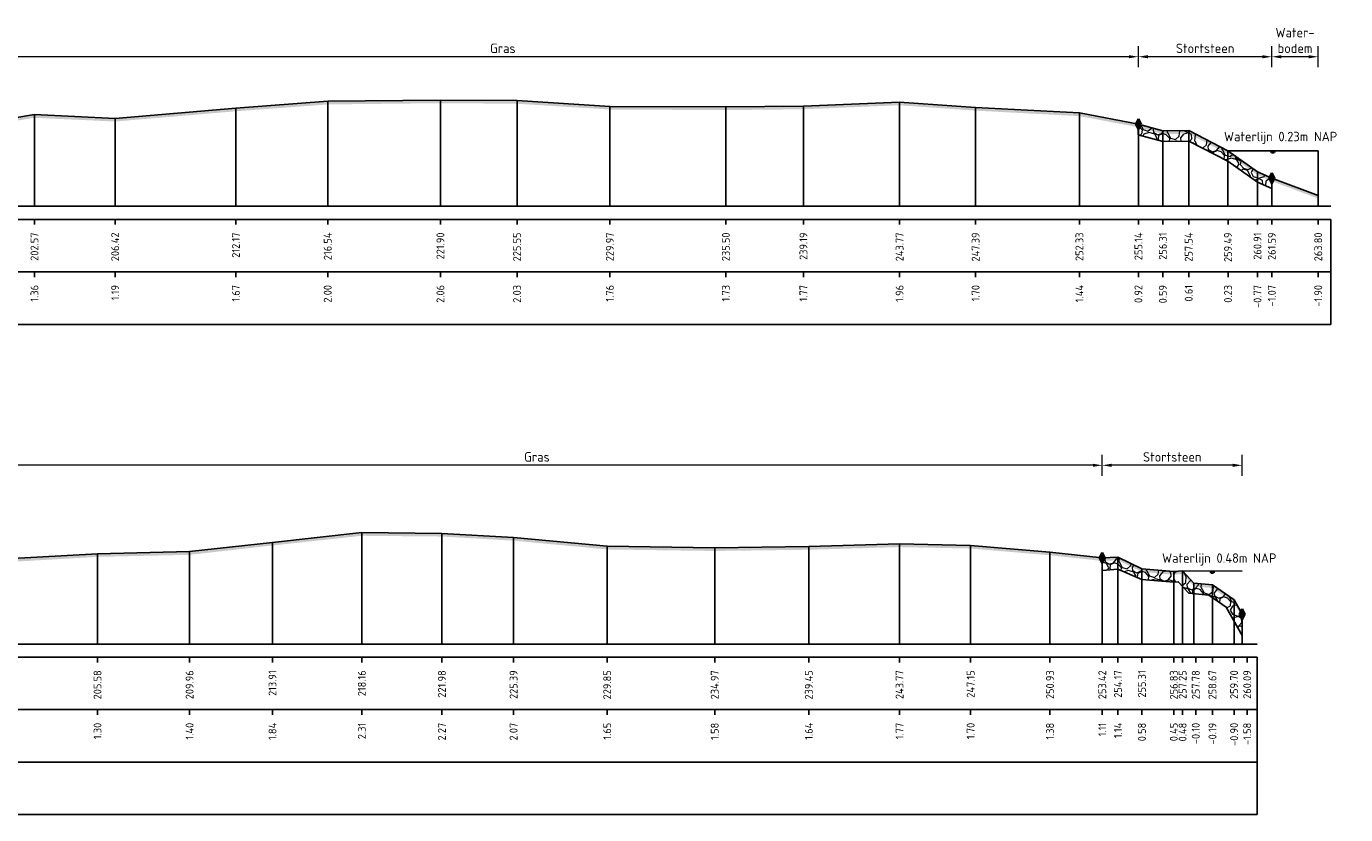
# Model space of a CAD drawing. Header units: metres. Extents: x 128583 to 136452, y 412329 to 415128.
# Tile 247 of 256: x 135148 to 135211, y 415091 to 415128. Entities that reach past the tile are written whole.
import ezdxf
from ezdxf.enums import TextEntityAlignment as Align

# ---------------------------------------------------------------- set-up
doc = ezdxf.new("R2010")
doc.units = ezdxf.units.M
doc.header["$PDMODE"] = 35
doc.header["$PDSIZE"] = 0.075
for name, color, linetype, lineweight in [('B-ME-VH-KANT ASFALT-SD', 7, 'Continuous', 25), ('B-ME-VH-VERHARDING_BESTORTING-A', 252, 'Continuous', 18), ('X-ME-AL-PROFIEL_HUIDIG MAAIVELD-GD', 8, 'Continuous', 0), ('X-XX-AL-DETAIL1-M', 7, 'Continuous', 18), ('X-XX-AL-GEBRUIKTE XREFS-GD', 7, 'Continuous', 35), ('X-XX-AL-NAP-T18', 7, 'Continuous', 18)]:
    doc.layers.add(name, color=color, linetype=linetype, lineweight=lineweight)
for name, color, linetype in [('X-ME-AL-PROFIEL_MAAIVELD-GD', 8, 'Continuous'), ('X-ME-AL-PROFIEL_STORTSTEEN-GD', 7, 'Continuous'), ('X-ME-AL-PROFIEL_WATERLIJN-GD', 150, 'Continuous'), ('X-ME-AL-PROFIELRASTER-S', 7, 'Continuous')]:
    doc.layers.add(name, color=color, linetype=linetype)
doc.styles.add('NLCS-ISO-ANNOTATIEF-T18', font='NLCS-ISO.ttf', dxfattribs={"height": 1.8})
doc.styles.add('NLCS-ISO-ANNOTATIVE-T18', font='NLCS-ISO.ttf', dxfattribs={"height": 1.8})
doc.dimstyles.new('NLCS-ANNOTATIEF-T18-PIJL_L2_H0', dxfattribs={"dimtxt": 2.5, "dimasz": 1.8, "dimexe": 2, "dimexo": 2, "dimgap": 0.7, "dimtad": 1, "dimzin": 0, "dimdsep": 46, "dimtxsty": 'NLCS-ISO-ANNOTATIEF-T18', "dimcen": 0, "dimdle": 2, "dimclrd": 256, "dimclre": 256, "dimclrt": 10, "dimaunit": 2, "dimadec": 0, "dimazin": 0, "dimtfac": 1, "dimtdec": 3, "dimtofl": 0, "dimtmove": 0, "dimatfit": 3, "dimfxl": 2, "dimfxlon": 1, "dimtfillclr": 256, "dimtolj": 1, "dimtzin": 0, "dimlwd": -1, "dimlwe": -1, "dimarcsym": 0})

# ---------------------------------------------------------------- blocks, each defined once
blk = doc.blocks.new('SAL-PROFIELRASTER_BALK_EIND1-D')
at = {"color": 0, "linetype": 'ByBlock', "lineweight": -2}
blk.add_line((1, -12.5), (1, -2.5), dxfattribs=at)
at = {"color": 0, "linetype": 'ByBlock', "lineweight": -2, "flags": 128}
for points in [[(0, 0), (1, 0)], [(0, -2.5), (1, -2.5)], [(0, -12.5), (1, -12.5)]]:
    blk.add_lwpolyline(points, dxfattribs=at)
blk = doc.blocks.new('SAL-PROFIELRASTER_BALK_EIND2-D')
at = {"color": 0, "linetype": 'ByBlock', "lineweight": -2}
for p, q in [((1, -2.5), (1, -12.5)), ((1, -12.5), (0, -12.5))]:
    blk.add_line(p, q, dxfattribs=at)
blk = doc.blocks.new('SAL-PROFIELRASTER_BALK_DATA-D')
at = {"color": 0, "linetype": 'ByBlock', "lineweight": -2}
blk.add_lwpolyline([(0, -3.5), (0, -2.5)], dxfattribs=at)
at = {"color": 0, "linetype": 'ByBlock', "lineweight": -2, "style": 'NLCS-ISO-ANNOTATIVE-T18'}
blk.add_attdef('GETAL', text='', height=1.5, rotation=90, dxfattribs=at).set_placement((0.75, -5), align=Align.RIGHT)
blk = doc.blocks.new('SAL-PROFIELRASTER_AANHAAL-D')
at = {"color": 9, "linetype": 'ByBlock', "lineweight": -2, "flags": 128}
blk.add_lwpolyline([(0, 1), (0, 0)], dxfattribs=at)
blk = doc.blocks.new('*D22')
at = {"layer": 'Defpoints', "color": 0, "transparency": 16777216}
for p in [(135145.109, 415127.036), (135145.109, 415122.998), (135201.074, 415119.915)]:
    blk.add_point(p, dxfattribs=at)
at = {"layer": 'X-XX-AL-DETAIL1-M', "transparency": 16777216}
for p, q in [((135145.109, 415126.536), (135145.109, 415127.536)), ((135201.074, 415126.536), (135201.074, 415127.536)), ((135200.624, 415127.036), (135145.559, 415127.036))]:
    blk.add_line(p, q, dxfattribs=at)
for points in [[(135145.559, 415127.111), (135145.559, 415126.961), (135145.109, 415127.036)], [(135200.624, 415127.111), (135200.624, 415126.961), (135201.074, 415127.036)]]:
    blk.add_solid(points, dxfattribs=at)
at = {"layer": 'X-XX-AL-DETAIL1-M', "color": 10, "transparency": 16777216, "insert": (135170.809, 415127.436), "char_height": 0.45, "attachment_point": 5, "style": 'NLCS-ISO-ANNOTATIEF-T18'}
blk.add_mtext('\\A1;Gras', dxfattribs=at)
blk = doc.blocks.new('*D23')
at = {"layer": 'Defpoints', "color": 0, "transparency": 16777216}
for p in [(135201.074, 415127.036), (135201.074, 415119.915), (135207.427, 415119.915)]:
    blk.add_point(p, dxfattribs=at)
at = {"layer": 'X-XX-AL-DETAIL1-M', "transparency": 16777216}
for p, q in [((135201.074, 415126.536), (135201.074, 415127.536)), ((135207.427, 415126.536), (135207.427, 415127.536)), ((135206.977, 415127.036), (135201.524, 415127.036))]:
    blk.add_line(p, q, dxfattribs=at)
for points in [[(135201.524, 415127.111), (135201.524, 415126.961), (135201.074, 415127.036)], [(135206.977, 415127.111), (135206.977, 415126.961), (135207.427, 415127.036)]]:
    blk.add_solid(points, dxfattribs=at)
at = {"layer": 'X-XX-AL-DETAIL1-M', "color": 10, "transparency": 16777216, "insert": (135204.25, 415127.436), "char_height": 0.45, "attachment_point": 5, "style": 'NLCS-ISO-ANNOTATIEF-T18'}
blk.add_mtext('\\A1;Stortsteen', dxfattribs=at)
blk = doc.blocks.new('*D24')
at = {"layer": 'Defpoints', "color": 0, "transparency": 16777216}
for p in [(135207.427, 415127.036), (135207.427, 415119.915), (135209.638, 415119.84)]:
    blk.add_point(p, dxfattribs=at)
at = {"layer": 'X-XX-AL-DETAIL1-M', "transparency": 16777216}
for p, q in [((135207.427, 415126.536), (135207.427, 415127.536)), ((135209.638, 415126.536), (135209.638, 415127.536)), ((135209.188, 415127.036), (135207.877, 415127.036))]:
    blk.add_line(p, q, dxfattribs=at)
for points in [[(135207.877, 415127.111), (135207.877, 415126.961), (135207.427, 415127.036)], [(135209.188, 415127.111), (135209.188, 415126.961), (135209.638, 415127.036)]]:
    blk.add_solid(points, dxfattribs=at)
at = {"layer": 'X-XX-AL-DETAIL1-M', "color": 10, "transparency": 16777216, "insert": (135208.532, 415127.811), "char_height": 0.45, "attachment_point": 5, "style": 'NLCS-ISO-ANNOTATIEF-T18'}
blk.add_mtext('\\A1;Water-\\Pbodem', dxfattribs=at)
blk = doc.blocks.new('*D32')
at = {"layer": 'Defpoints', "color": 0, "transparency": 16777216}
for p in [(135145.511, 415107.576), (135199.354, 415103.17), (135145.511, 415102.004)]:
    blk.add_point(p, dxfattribs=at)
at = {"layer": 'X-XX-AL-DETAIL1-M', "transparency": 16777216}
for p, q in [((135145.511, 415107.076), (135145.511, 415108.076)), ((135199.354, 415107.076), (135199.354, 415108.076)), ((135198.904, 415107.576), (135145.961, 415107.576))]:
    blk.add_line(p, q, dxfattribs=at)
for points in [[(135145.961, 415107.651), (135145.961, 415107.501), (135145.511, 415107.576)], [(135198.904, 415107.651), (135198.904, 415107.501), (135199.354, 415107.576)]]:
    blk.add_solid(points, dxfattribs=at)
at = {"layer": 'X-XX-AL-DETAIL1-M', "color": 10, "transparency": 16777216, "insert": (135172.432, 415107.976), "char_height": 0.45, "attachment_point": 5, "style": 'NLCS-ISO-ANNOTATIEF-T18'}
blk.add_mtext('\\A1;Gras', dxfattribs=at)
blk = doc.blocks.new('*D33')
at = {"layer": 'Defpoints', "color": 0, "transparency": 16777216}
for p in [(135199.354, 415107.576), (135199.354, 415099.063), (135206.016, 415099.063)]:
    blk.add_point(p, dxfattribs=at)
at = {"layer": 'X-XX-AL-DETAIL1-M', "transparency": 16777216}
for p, q in [((135199.354, 415107.076), (135199.354, 415108.076)), ((135206.016, 415107.076), (135206.016, 415108.076)), ((135205.566, 415107.576), (135199.804, 415107.576))]:
    blk.add_line(p, q, dxfattribs=at)
for points in [[(135199.804, 415107.651), (135199.804, 415107.501), (135199.354, 415107.576)], [(135205.566, 415107.651), (135205.566, 415107.501), (135206.016, 415107.576)]]:
    blk.add_solid(points, dxfattribs=at)
at = {"layer": 'X-XX-AL-DETAIL1-M', "color": 10, "transparency": 16777216, "insert": (135202.685, 415107.976), "char_height": 0.45, "attachment_point": 5, "style": 'NLCS-ISO-ANNOTATIEF-T18'}
blk.add_mtext('\\A1;Stortsteen', dxfattribs=at)
blk = doc.blocks.new('SVH-KANT STORTSTEEN DWP-SOD')
at = {"flags": 128}
blk.add_lwpolyline([(-0.25, 0), (0.25, 0)], dxfattribs=at)
at = {"layer": 'X-XX-AL-GEBRUIKTE XREFS-GD', "flags": 128}
for points in [[(0, 0.5), (-0.25, 0)], [(-0.25, 0), (0, -0.5)], [(0, -0.5), (0, 0.5)], [(0, 0.5), (0.25, 0)], [(0.25, 0), (0, -0.5)]]:
    blk.add_lwpolyline(points, dxfattribs=at)

msp = doc.modelspace()

# ---------------------------------------------------------------- hatches: boundary and pattern name
at = {"layer": 'B-ME-VH-VERHARDING_BESTORTING-A'}
h = msp.add_hatch(dxfattribs=at)
h.set_pattern_fill('AVH-BESTORTING_01', color=256, scale=0.1, pattern_type=2)
h.set_pattern_definition([(342.742, (135206.3192, 415123.6929), (0.5398, 0.97739), [0.27272, -1.09194]), (17.258, (135205.2764, 415124.01686), (0.5398, 0.9774), [0.27272, -1.6572]), (61.09, (135205.5368, 415124.0978), (-1.3032, 0.40486), [0.22313, -0.8934]), (118.911, (135206.4081, 415122.9108), (-0.5398, -0.97741), [0.22313, -1.3559]), (162.742, (135205.5368, 415124.4884), (-0.5398, -0.97739), [0.27272, -1.09194]), (197.258, (135205.2764, 415124.5693), (-0.5398, -0.9774), [0.27272, -1.65719]), (241.09, (135205.016, 415124.4885), (1.3032, -0.40486), [0.22313, -0.8934]), (298.911, (135205.4479, 415125.2705), (0.5398, 0.97741), [0.22313, -1.35591]), (342.742, (135203.6793, 415125.1157), (-0.76339, 1.38224), [0.2434, -1.12122]), (40.852, (135202.2924, 415122.11127), (0.539802, 0.977399), [0.24469, -3.61913]), (84.587, (135204.09686, 415125.2035), (-0.22359, 2.359645), [0.29716, -3.05481]), (118.911, (135205.42795, 415125.0931), (-1.30321, 0.40486), [0.29575, -1.28331]), (162.742, (135203.9819, 415125.7582), (0.76339, -1.38224), [0.24484, -1.11975]), (40.852, (135201.94404, 415122.73905), (0.539802, 0.977399), [0.24409, -3.61972]), (84.587, (135203.5355, 415125.3761), (-0.5398, -0.977407), [0.29647, -3.05553]), (298.911, (135203.5355, 415125.3761), (1.30321, -0.40486), [0.29753, -1.28153]), (26.669, (135201.08064, 415123.27777), (-1.842996, -0.572553), [0.18275, -4.54613]), (84.587, (135204.1665, 415125.88677), (-0.5398, -0.977407), [0.18319, -3.16878]), (131.7624, (135202.657, 415128.83365), (-2.066604, 1.787101), [0.24466, -4.00428]), (162.742, (135201.0982, 415123.7243), (-0.5398, -0.97739), [0.19694, -1.16769]), (26.669, (135200.74667, 415123.7006), (-1.842996, -0.572553), [0.18297, -4.54591]), (84.587, (135203.65033, 415126.0279), (-0.5398, -0.977407), [0.20094, -3.15103]), (131.7624, (135202.26336, 415128.63577), (-2.066604, 1.787101), [0.20994, -4.039]), (342.742, (135203.7901, 415125.8713), (0.5398, 0.97739), [0.22313, -1.1415]), (50.2416, (135204.02604, 415123.9538), (0.53979, 0.97739), [0.21713, -6.88472]), (95.413, (135204.1649, 415124.1207), (-0.76339, 1.38224), [0.19056, -2.17966]), (150.939, (135201.31695, 415127.47974), (-1.303193, 0.404858), [0.17556, -5.17047]), (197.258, (135203.99345, 415124.3957), (1.30319, -0.40485), [0.22316, -1.70672]), (50.2416, (135203.63236, 415124.1516), (0.53979, 0.97739), [0.23138, -6.87047]), (95.413, (135203.6487, 415123.97886), (-0.76339, 1.38224), [0.17353, -2.1967]), (150.939, (135200.98298, 415127.05693), (-1.303193, 0.404858), [0.18788, -5.15816]), (17.258, (135203.81295, 415123.8876), (-1.30319, 0.40485), [0.22313, -1.70675])])
h.paths.add_polyline_path([(135207.427, 415121.256), (135206.744, 415121.555), (135205.328, 415122.555), (135203.468, 415123.521), (135202.238, 415123.5), (135201.074, 415123.831), (135201.07, 415123.318), (135202.238, 415123), (135203.468, 415123.021), (135205.328, 415122.055), (135206.744, 415121.055), (135207.427, 415120.756)])
h = msp.add_hatch(dxfattribs=at)
h.set_pattern_fill('AVH-BESTORTING_01', color=256, scale=0.1, pattern_type=2)
h.set_pattern_definition([(342.742, (135205.3239, 415102.8368), (0.5398, 0.97739), [0.27272, -1.09194]), (17.258, (135204.2811, 415103.16075), (0.5398, 0.9774), [0.27272, -1.65719]), (61.089, (135204.5415, 415103.2417), (-1.3032, 0.40486), [0.22313, -0.89341]), (118.911, (135205.4128, 415102.0547), (-0.5398, -0.97741), [0.22313, -1.35591]), (162.742, (135204.5415, 415103.6323), (-0.5398, -0.97739), [0.27272, -1.09194]), (197.258, (135204.2811, 415103.7132), (-0.5398, -0.9774), [0.27272, -1.65719]), (241.09, (135204.0206, 415103.6324), (1.3032, -0.40486), [0.22313, -0.8934]), (298.911, (135204.4526, 415104.4144), (0.5398, 0.97741), [0.22313, -1.35591]), (342.742, (135202.684, 415104.2596), (-0.76339, 1.38224), [0.2434, -1.12122]), (40.852, (135201.29708, 415101.25516), (0.539802, 0.9774), [0.24469, -3.61913]), (84.587, (135203.10155, 415104.3474), (-0.22359, 2.359645), [0.29716, -3.05481]), (118.911, (135204.4326, 415104.237), (-1.30321, 0.40486), [0.29575, -1.28331]), (162.742, (135202.9866, 415104.9021), (0.76339, -1.38224), [0.24484, -1.11975]), (40.852, (135200.94873, 415101.88294), (0.539802, 0.977399), [0.24409, -3.61972]), (84.587, (135202.54017, 415104.52), (-0.5398, -0.977407), [0.29647, -3.05553]), (298.911, (135202.5402, 415104.52), (1.30321, -0.40486), [0.29753, -1.28153]), (26.669, (135200.08533, 415102.42166), (-1.842996, -0.572553), [0.18275, -4.54613]), (84.587, (135203.1712, 415105.03066), (-0.5398, -0.977407), [0.18319, -3.16878]), (131.7624, (135201.6617, 415107.97754), (-2.066604, 1.787101), [0.24466, -4.00428]), (162.742, (135200.1029, 415102.8682), (-0.5398, -0.97739), [0.19694, -1.16769]), (26.669, (135199.75136, 415102.8445), (-1.842996, -0.572553), [0.18297, -4.54591]), (84.587, (135202.655, 415105.1718), (-0.5398, -0.977407), [0.20094, -3.15103]), (131.7624, (135201.26805, 415107.77966), (-2.066604, 1.787101), [0.20994, -4.039]), (342.742, (135202.7948, 415105.0152), (0.5398, 0.97739), [0.22313, -1.1415]), (50.2416, (135203.03073, 415103.0977), (0.53979, 0.97739), [0.21713, -6.88472]), (95.413, (135203.1696, 415103.2646), (-0.76339, 1.38224), [0.19056, -2.17966]), (150.939, (135200.32164, 415106.62363), (-1.303193, 0.404858), [0.17556, -5.17047]), (197.258, (135202.99814, 415103.5396), (1.30319, -0.40485), [0.22316, -1.70672]), (50.2416, (135202.63705, 415103.2955), (0.53979, 0.97739), [0.23138, -6.87047]), (95.413, (135202.6534, 415103.12275), (-0.76339, 1.38224), [0.17353, -2.1967]), (150.939, (135199.98767, 415106.20082), (-1.303193, 0.404858), [0.18788, -5.15816]), (17.258, (135202.81764, 415103.0315), (-1.30319, 0.40485), [0.22313, -1.70675])])
h.paths.add_polyline_path([(135201.243, 415102.645), (135202.759, 415102.515), (135203.179, 415102.545), (135203.713, 415101.962), (135204.599, 415101.875), (135205.63, 415101.168), (135206.016, 415100.482), (135206.016, 415099.463), (135205.251, 415100.822), (135204.422, 415101.39), (135203.474, 415101.483), (135202.973, 415102.029), (135202.755, 415102.014), (135201.243, 415102.143), (135200.102, 415102.633), (135199.352, 415102.566), (135199.354, 415103.17), (135200.1, 415103.204)])
at = {"layer": 'X-ME-AL-PROFIEL_HUIDIG MAAIVELD-GD'}
h = msp.add_hatch(dxfattribs=at)
h.set_pattern_fill('AGR-MAAIVELD', color=256, scale=0.1, pattern_type=2)
h.set_pattern_definition([(45, (0, 0), (-0.5000001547, 0.5000001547), []), (45, (-0.0714, 0.0714), (0, 1.0000003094), [0.707107, -0.707107]), (45, (-0.14286, 0.14286), (0, 1.0000003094), [0.707107, -0.707107]), (45, (-0.2153, 0.2153), (0, 1.0000003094), [0.707107, -0.707107]), (45, (-0.2857, 0.2857), (0, 1.0000003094), [0.707107, -0.707107]), (45, (-0.35714, 0.35714), (0, 1.0000003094), [0.707107, -0.707107]), (45, (-0.4286, 0.4286), (0, 1.0000003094), [0.707107, -0.707107]), (315, (0, 0), (0.5000001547, 0.5000001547), []), (315, (0.0714, 0.0714), (1.0000003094, -3e-16), [0.707107, -0.707107]), (315, (0.14286, 0.14286), (1.0000003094, -3e-16), [0.707107, -0.707107]), (315, (0.2153, 0.2153), (1.0000003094, -3e-16), [0.707107, -0.707107]), (315, (0.2857, 0.2857), (1.0000003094, -3e-16), [0.707107, -0.707107]), (315, (0.35714, 0.35714), (1.0000003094, -3e-16), [0.707107, -0.707107]), (315, (0.4286, 0.4286), (1.0000003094, -3e-16), [0.707107, -0.707107])])
h.paths.add_polyline_path([(135209.638, 415120.43), (135207.427, 415121.256), (135206.744, 415121.555), (135205.328, 415122.555), (135203.468, 415123.521), (135202.238, 415123.5), (135201.074, 415123.831), (135198.265, 415124.357), (135193.323, 415124.618), (135189.702, 415124.875), (135185.122, 415124.684), (135181.429, 415124.643), (135175.904, 415124.673), (135171.483, 415124.946), (135167.835, 415124.975), (135162.468, 415124.914), (135158.097, 415124.589), (135152.347, 415124.1), (135148.504, 415124.277), (135146.324, 415123.927), (135145.109, 415122.998), (135144.508, 415122.783), (135143.965, 415122.784), (135143.146, 415122.972), (135142.477, 415123.735), (135140.872, 415123.837), (135137.394, 415123.888), (135133.788, 415123.9), (135129.131, 415123.807), (135125.525, 415123.953), (135120.636, 415123.926), (135115.723, 415123.793), (135110.661, 415123.731), (135105.683, 415123.662), (135100.861, 415123.68), (135095.944, 415123.706), (135091.087, 415123.879), (135086.166, 415123.823), (135081.41, 415123.736), (135076.589, 415123.653), (135071.507, 415123.607), (135066.395, 415123.646), (135061.476, 415123.647), (135056.766, 415123.748), (135052.202, 415123.773), (135047.004, 415123.789), (135042.687, 415123.615), (135039.171, 415123.402), (135037.421, 415122.601), (135037.152, 415122.335), (135036.649, 415122.352), (135035.68, 415122.658), (135034.375, 415123.534), (135034.337, 415123.535), (135031.943, 415123.602), (135029.078, 415123.624), (135025.416, 415123.769), (135021.705, 415123.77), (135017.72, 415123.756), (135013.021, 415123.652), (135009.444, 415123.645), (135005.553, 415123.749), (135001.788, 415123.861), (134997.781, 415123.796), (134993.597, 415123.804), (134989.972, 415123.764), (134984.963, 415123.713), (134980.731, 415123.713), (134976.112, 415123.701), (134971.72, 415123.731), (134967.571, 415123.739), (134963.197, 415123.761), (134959.504, 415123.721), (134955.585, 415123.648), (134952.864, 415123.571), (134952.173, 415123.587), (134951.331, 415122.81), (134950.727, 415122.599), (134950.14, 415122.806), (134949.782, 415123.297), (134948.825, 415123.854), (134947.113, 415123.98), (134946.03, 415124.197), (134945.931, 415124.246), (134945.931, 415124.096), (134946.03, 415124.047), (134947.113, 415123.83), (134948.825, 415123.704), (134949.782, 415123.147), (134950.14, 415122.656), (134950.727, 415122.449), (134951.331, 415122.66), (134952.173, 415123.437), (134952.864, 415123.421), (134955.585, 415123.498), (134959.504, 415123.571), (134963.197, 415123.611), (134967.571, 415123.589), (134971.72, 415123.581), (134976.112, 415123.551), (134980.731, 415123.563), (134984.963, 415123.563), (134989.972, 415123.614), (134993.597, 415123.654), (134997.781, 415123.646), (135001.788, 415123.711), (135005.553, 415123.599), (135009.444, 415123.495), (135013.021, 415123.502), (135017.72, 415123.606), (135021.705, 415123.62), (135025.416, 415123.619), (135029.078, 415123.474), (135031.943, 415123.452), (135034.337, 415123.385), (135034.375, 415123.384), (135035.68, 415122.508), (135036.649, 415122.202), (135037.152, 415122.185), (135037.421, 415122.451), (135039.171, 415123.252), (135042.687, 415123.465), (135047.004, 415123.639), (135052.202, 415123.623), (135056.766, 415123.598), (135061.476, 415123.497), (135066.395, 415123.496), (135071.507, 415123.457), (135076.589, 415123.503), (135081.41, 415123.586), (135086.166, 415123.673), (135091.087, 415123.729), (135095.944, 415123.556), (135100.861, 415123.53), (135105.683, 415123.512), (135110.661, 415123.581), (135115.723, 415123.643), (135120.636, 415123.776), (135125.525, 415123.803), (135129.131, 415123.657), (135133.788, 415123.75), (135137.394, 415123.738), (135140.872, 415123.687), (135142.477, 415123.585), (135143.146, 415122.822), (135143.965, 415122.634), (135144.508, 415122.633), (135145.109, 415122.848), (135146.324, 415123.777), (135148.504, 415124.127), (135152.347, 415123.95), (135158.097, 415124.439), (135162.468, 415124.764), (135167.835, 415124.825), (135171.483, 415124.796), (135175.904, 415124.523), (135181.429, 415124.493), (135185.122, 415124.534), (135189.702, 415124.725), (135193.323, 415124.468), (135198.265, 415124.207), (135201.074, 415123.681), (135202.238, 415123.35), (135203.468, 415123.371), (135205.328, 415122.405), (135206.744, 415121.405), (135207.427, 415121.106), (135209.638, 415120.28)])
h = msp.add_hatch(dxfattribs=at)
h.set_pattern_fill('AGR-MAAIVELD', color=256, scale=0.1, pattern_type=2)
h.set_pattern_definition([(45, (0, 25.8761), (-0.5000001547, 0.5000001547), []), (45, (-0.0714, 25.9475), (0, 1.0000003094), [0.707107, -0.707107]), (45, (-0.14286, 26.01894), (0, 1.0000003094), [0.707107, -0.707107]), (45, (-0.2153, 26.0914), (0, 1.0000003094), [0.707107, -0.707107]), (45, (-0.2857, 26.1618), (0, 1.0000003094), [0.707107, -0.707107]), (45, (-0.35714, 26.2332), (0, 1.0000003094), [0.707107, -0.707107]), (45, (-0.4286, 26.30466), (0, 1.0000003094), [0.707107, -0.707107]), (315, (0, 25.8761), (0.5000001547, 0.5000001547), []), (315, (0.0714, 25.9475), (1.0000003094, -3e-16), [0.707107, -0.707107]), (315, (0.14286, 26.01894), (1.0000003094, -3e-16), [0.707107, -0.707107]), (315, (0.2153, 26.0914), (1.0000003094, -3e-16), [0.707107, -0.707107]), (315, (0.2857, 26.1618), (1.0000003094, -3e-16), [0.707107, -0.707107]), (315, (0.35714, 26.2332), (1.0000003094, -3e-16), [0.707107, -0.707107]), (315, (0.4286, 26.30466), (1.0000003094, -3e-16), [0.707107, -0.707107])])
h.paths.add_polyline_path([(135206.016, 415100.482), (135206.016, 415100.332), (135205.63, 415101.018), (135204.599, 415101.725), (135203.713, 415101.812), (135203.179, 415102.395), (135202.759, 415102.365), (135201.243, 415102.495), (135200.1, 415103.054), (135199.354, 415103.02), (135196.864, 415103.29), (135193.086, 415103.611), (135189.701, 415103.68), (135185.378, 415103.554), (135180.898, 415103.496), (135175.778, 415103.567), (135171.321, 415103.986), (135167.907, 415104.183), (135164.095, 415104.219), (135159.839, 415103.757), (135155.892, 415103.313), (135151.507, 415103.215), (135147.174, 415102.964), (135145.511, 415101.854), (135145.067, 415101.573), (135144.561, 415101.581), (135143.543, 415101.858), (135142.706, 415102.576), (135139.598, 415102.709), (135135.224, 415102.861), (135130.693, 415102.888), (135126.517, 415102.808), (135121.721, 415102.861), (135116.965, 415102.835), (135112.111, 415102.794), (135108.287, 415102.664), (135104.523, 415102.58), (135101.158, 415102.405), (135100.392, 415101.655), (135099.177, 415101.258), (135098.687, 415101.243), (135096.913, 415101.285), (135096.035, 415101.65), (135094.592, 415102.057), (135090.746, 415102.228), (135087.571, 415102.358), (135083.433, 415102.477), (135079.228, 415102.493), (135074.549, 415102.572), (135069.783, 415102.634), (135065.46, 415102.64), (135060.523, 415102.655), (135055.64, 415102.573), (135050.957, 415102.645), (135046.58, 415102.516), (135042.243, 415102.523), (135037.218, 415102.474), (135032.615, 415102.684), (135028.322, 415102.618), (135024.554, 415102.528), (135019.708, 415102.511), (135014.64, 415102.663), (135010.011, 415102.537), (135005.296, 415102.699), (135000.872, 415102.64), (134996.406, 415102.62), (134991.171, 415102.663), (134986.8, 415102.62), (134981.764, 415102.605), (134976.986, 415102.619), (134972.369, 415102.625), (134968.238, 415102.493), (134963.478, 415102.488), (134958.757, 415102.392), (134954.067, 415102.445), (134951.38, 415102.319), (134950.721, 415101.685), (134950.157, 415101.567), (134949.649, 415101.709), (134948.553, 415102.647), (134947.374, 415102.906), (134946.003, 415103.011), (134945.931, 415103.054), (134945.931, 415103.204), (134946.003, 415103.161), (134947.374, 415103.056), (134948.553, 415102.797), (134949.649, 415101.859), (134950.157, 415101.717), (134950.721, 415101.835), (134951.38, 415102.469), (134954.067, 415102.595), (134958.757, 415102.542), (134963.478, 415102.638), (134968.238, 415102.643), (134972.369, 415102.775), (134976.986, 415102.769), (134981.764, 415102.755), (134986.8, 415102.77), (134991.171, 415102.813), (134996.406, 415102.77), (135000.872, 415102.79), (135005.296, 415102.849), (135010.011, 415102.687), (135014.64, 415102.813), (135019.708, 415102.661), (135024.554, 415102.678), (135028.322, 415102.768), (135032.615, 415102.834), (135037.218, 415102.624), (135042.243, 415102.673), (135046.58, 415102.666), (135050.957, 415102.795), (135055.64, 415102.723), (135060.523, 415102.805), (135065.46, 415102.79), (135069.783, 415102.784), (135074.549, 415102.722), (135079.228, 415102.643), (135083.433, 415102.627), (135087.571, 415102.508), (135090.746, 415102.378), (135094.592, 415102.207), (135096.035, 415101.8), (135096.913, 415101.435), (135098.687, 415101.393), (135099.177, 415101.408), (135100.392, 415101.805), (135101.158, 415102.555), (135104.523, 415102.73), (135108.287, 415102.814), (135112.111, 415102.944), (135116.965, 415102.985), (135121.721, 415103.011), (135126.517, 415102.958), (135130.693, 415103.038), (135135.224, 415103.011), (135139.598, 415102.859), (135142.706, 415102.726), (135143.543, 415102.008), (135144.561, 415101.731), (135145.067, 415101.723), (135145.511, 415102.004), (135147.174, 415103.114), (135151.507, 415103.365), (135155.892, 415103.463), (135159.839, 415103.907), (135164.095, 415104.369), (135167.907, 415104.333), (135171.321, 415104.136), (135175.778, 415103.717), (135180.898, 415103.646), (135185.378, 415103.704), (135189.701, 415103.83), (135193.086, 415103.761), (135196.864, 415103.44), (135199.354, 415103.17), (135200.1, 415103.204), (135201.243, 415102.645), (135202.759, 415102.515), (135203.179, 415102.545), (135203.713, 415101.962), (135204.599, 415101.875), (135205.63, 415101.168)])

# ---------------------------------------------------------------- linework, layer by layer
at = {"layer": 'X-ME-AL-PROFIEL_MAAIVELD-GD'}
for points in [[(135146.324, 415123.927), (135148.504, 415124.277), (135152.347, 415124.1), (135158.097, 415124.589), (135162.468, 415124.914), (135167.835, 415124.975), (135171.483, 415124.946), (135175.904, 415124.673), (135181.429, 415124.643), (135185.122, 415124.684), (135189.702, 415124.875), (135193.323, 415124.618), (135198.265, 415124.357), (135201.074, 415123.831), (135202.238, 415123.5), (135203.468, 415123.521), (135205.328, 415122.555), (135206.744, 415121.555), (135207.427, 415121.256), (135209.638, 415120.43)], [(135147.174, 415103.114), (135151.507, 415103.365), (135155.892, 415103.463), (135159.839, 415103.907), (135164.095, 415104.369), (135167.907, 415104.333), (135171.321, 415104.136), (135175.778, 415103.717), (135180.898, 415103.646), (135185.378, 415103.704), (135189.701, 415103.83), (135193.086, 415103.761), (135196.864, 415103.44), (135199.354, 415103.17), (135200.1, 415103.204), (135201.243, 415102.645), (135202.759, 415102.515), (135203.179, 415102.545), (135203.713, 415101.962), (135204.599, 415101.875), (135205.63, 415101.168), (135206.016, 415100.482)]]:
    msp.add_lwpolyline(points, dxfattribs=at)
at = {"layer": 'X-ME-AL-PROFIEL_STORTSTEEN-GD'}
for points in [[(135207.427, 415121.256), (135206.744, 415121.555), (135205.328, 415122.555), (135203.468, 415123.521), (135202.238, 415123.5), (135201.074, 415123.831), (135201.07, 415123.318), (135202.238, 415123), (135203.468, 415123.021), (135205.328, 415122.055), (135206.744, 415121.055), (135207.427, 415120.756)], [(135201.243, 415102.645), (135202.759, 415102.515), (135203.179, 415102.545), (135203.713, 415101.962), (135204.599, 415101.875), (135205.63, 415101.168), (135206.016, 415100.482), (135206.016, 415099.463), (135205.251, 415100.822), (135204.422, 415101.39), (135203.474, 415101.483), (135202.973, 415102.029), (135202.755, 415102.014), (135201.243, 415102.143), (135200.102, 415102.633), (135199.352, 415102.566), (135199.354, 415103.17), (135200.1, 415103.204)]]:
    msp.add_lwpolyline(points, close=True, dxfattribs=at)
at = {"layer": 'X-ME-AL-PROFIEL_WATERLIJN-GD'}
for points in [[(135205.328, 415122.555), (135209.638, 415122.557)], [(135207.356, 415122.503), (135207.606, 415122.503)], [(135207.413, 415122.454), (135207.538, 415122.454)], [(135203.179, 415102.545), (135206.016, 415102.531)], [(135204.471, 415102.486), (135204.721, 415102.486)], [(135204.527, 415102.436), (135204.652, 415102.436)]]:
    msp.add_lwpolyline(points, dxfattribs=at)

# ---------------------------------------------------------------- block references
at = {"layer": 'B-ME-VH-KANT ASFALT-SD', "xscale": 0.5, "yscale": 0.5, "zscale": 0.5}
for p in [(135201.074, 415123.831), (135207.427, 415121.256), (135199.354, 415103.17), (135206.016, 415100.482)]:
    msp.add_blockref('SVH-KANT STORTSTEEN DWP-SOD', p, dxfattribs=at)
at = {"layer": 'X-ME-AL-PROFIELRASTER-S'}
for p, yscale in [((135158.097, 415119.915), 4.673999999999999), ((135158.097, 415119.915), 4.673999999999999), ((135162.468, 415119.915), 4.999000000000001), ((135162.468, 415119.915), 4.999000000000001), ((135167.835, 415119.915), 5.06), ((135167.835, 415119.915), 5.06), ((135171.483, 415119.915), 5.031000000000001), ((135171.483, 415119.915), 5.031000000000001), ((135175.904, 415119.915), 4.758), ((135175.904, 415119.915), 4.758), ((135181.429, 415119.915), 4.728), ((135181.429, 415119.915), 4.728), ((135185.122, 415119.915), 4.769), ((135185.122, 415119.915), 4.769), ((135189.702, 415119.915), 4.96), ((135189.702, 415119.915), 4.96), ((135193.323, 415119.915), 4.703), ((135193.323, 415119.915), 4.703), ((135148.504, 415119.915), 4.362), ((135148.504, 415119.915), 4.362), ((135152.347, 415119.915), 4.185), ((135152.347, 415119.915), 4.185), ((135198.265, 415119.915), 4.442), ((135198.265, 415119.915), 4.442), ((135201.074, 415119.915), 3.916), ((135201.074, 415119.915), 3.916), ((135201.074, 415119.915), 3.916), ((135202.238, 415119.915), 3.585), ((135202.238, 415119.915), 3.585), ((135202.238, 415119.915), 3.585), ((135203.468, 415119.915), 3.606), ((135203.468, 415119.915), 3.606), ((135164.095, 415099.063), 5.306), ((135164.095, 415099.063), 5.306), ((135167.907, 415099.063), 5.27), ((135167.907, 415099.063), 5.27), ((135159.839, 415099.063), 4.844), ((135159.839, 415099.063), 4.844), ((135171.321, 415099.063), 5.073), ((135171.321, 415099.063), 5.073), ((135175.778, 415099.063), 4.654), ((135175.778, 415099.063), 4.654), ((135180.898, 415099.063), 4.583), ((135180.898, 415099.063), 4.583), ((135185.378, 415099.063), 4.641), ((135185.378, 415099.063), 4.641), ((135189.701, 415099.063), 4.766999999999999), ((135189.701, 415099.063), 4.766999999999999), ((135193.086, 415099.063), 4.698), ((135193.086, 415099.063), 4.698), ((135151.507, 415099.063), 4.302), ((135151.507, 415099.063), 4.302), ((135155.892, 415099.063), 4.4), ((135155.892, 415099.063), 4.4), ((135196.864, 415099.063), 4.377), ((135196.864, 415099.063), 4.377), ((135199.354, 415099.063), 4.107), ((135199.354, 415099.063), 4.107), ((135200.1, 415099.063), 4.141), ((135200.1, 415099.063), 4.141), ((135201.243, 415099.063), 3.582), ((135201.243, 415099.063), 3.582), ((135201.243, 415099.063), 3.582), ((135202.759, 415099.063), 3.452), ((135202.759, 415099.063), 3.452)]:
    msp.add_blockref('SAL-PROFIELRASTER_AANHAAL-D', p, dxfattribs=dict(at, yscale=yscale))
for name, p, xscale, yscale, zscale in [('SAL-PROFIELRASTER_AANHAAL-D', (135205.328, 415119.915), 0.8175905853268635, 2.640000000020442, 0.8175905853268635), ('SAL-PROFIELRASTER_AANHAAL-D', (135205.328, 415119.915), 0.8175905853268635, 2.640000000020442, 0.8175905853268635), ('SAL-PROFIELRASTER_AANHAAL-D', (135209.638, 415119.915), 0.6244386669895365, 2.642000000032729, 0.6244386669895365), ('SAL-PROFIELRASTER_AANHAAL-D', (135206.744, 415119.915), 0.5078971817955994, 1.64000000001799, 0.5078971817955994), ('SAL-PROFIELRASTER_AANHAAL-D', (135207.427, 415119.915), 0.4576791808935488, 1.341000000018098, 0.4576791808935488), ('SAL-PROFIELRASTER_AANHAAL-D', (135207.427, 415119.915), 0.4576791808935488, 1.341000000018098, 0.4576791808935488), ('SAL-PROFIELRASTER_AANHAAL-D', (135209.638, 415119.915), 0.6244386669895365, 1.313818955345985, 0.6244386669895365), ('SAL-PROFIELRASTER_BALK_EIND1-D', (134945.931, 415119.915), 264.3, 0.25, 258.1611444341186), ('SAL-PROFIELRASTER_BALK_EIND2-D', (134945.931, 415117.415), 264.3, 0.25, 258.1611444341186), ('SAL-PROFIELRASTER_AANHAAL-D', (135203.179, 415099.074), 0.7750035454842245, 3.471240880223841, 0.7750035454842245), ('SAL-PROFIELRASTER_AANHAAL-D', (135203.179, 415099.074), 0.7750035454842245, 3.471240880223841, 0.7750035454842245), ('SAL-PROFIELRASTER_AANHAAL-D', (135203.713, 415099.063), 1.001035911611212, 2.899000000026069, 1.001035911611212), ('SAL-PROFIELRASTER_AANHAAL-D', (135204.599, 415099.063), 0.7382515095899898, 2.812000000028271, 0.7382515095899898), ('SAL-PROFIELRASTER_AANHAAL-D', (135205.63, 415099.063), 0.6785944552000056, 2.105000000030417, 0.6785944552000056), ('SAL-PROFIELRASTER_AANHAAL-D', (135206.016, 415099.063), 1.002118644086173, 1.419000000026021, 1.002118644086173), ('SAL-PROFIELRASTER_BALK_EIND1-D', (134945.931, 415099.063), 260.8, 0.25, 257.4522142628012), ('SAL-PROFIELRASTER_BALK_EIND2-D', (134945.931, 415096.563), 260.8, 0.25, 257.4522142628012), ('SAL-PROFIELRASTER_BALK_EIND2-D', (134945.931, 415094.063), 260.8, 0.25, 257.4522142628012)]:
    msp.add_blockref(name, p, dxfattribs=dict(at, xscale=xscale, yscale=yscale, zscale=zscale))
at = {"layer": 'X-ME-AL-PROFIELRASTER-S', "xscale": 0.25, "yscale": 0.25, "zscale": 0.25}
for p, values in [((135148.504, 415119.915), {'GETAL': '202.57'}), ((135148.504, 415119.915), {'GETAL': '202.57'}), ((135152.347, 415119.915), {'GETAL': '206.42'}), ((135152.347, 415119.915), {'GETAL': '206.42'}), ((135158.097, 415119.915), {'GETAL': '212.17'}), ((135158.097, 415119.915), {'GETAL': '212.17'}), ((135162.468, 415119.915), {'GETAL': '216.54'}), ((135162.468, 415119.915), {'GETAL': '216.54'}), ((135167.835, 415119.915), {'GETAL': '221.90'}), ((135167.835, 415119.915), {'GETAL': '221.90'}), ((135171.483, 415119.915), {'GETAL': '225.55'}), ((135171.483, 415119.915), {'GETAL': '225.55'}), ((135175.904, 415119.915), {'GETAL': '229.97'}), ((135175.904, 415119.915), {'GETAL': '229.97'}), ((135181.429, 415119.915), {'GETAL': '235.50'}), ((135181.429, 415119.915), {'GETAL': '235.50'}), ((135185.122, 415119.915), {'GETAL': '239.19'}), ((135185.122, 415119.915), {'GETAL': '239.19'}), ((135189.702, 415119.915), {'GETAL': '243.77'}), ((135189.702, 415119.915), {'GETAL': '243.77'}), ((135193.323, 415119.915), {'GETAL': '247.39'}), ((135193.323, 415119.915), {'GETAL': '247.39'}), ((135198.265, 415119.915), {'GETAL': '252.33'}), ((135198.265, 415119.915), {'GETAL': '252.33'}), ((135201.074, 415119.915), {'GETAL': '255.14'}), ((135201.074, 415119.915), {'GETAL': '255.14'}), ((135201.074, 415119.915), {'GETAL': '255.14'}), ((135202.238, 415119.915), {'GETAL': '256.31'}), ((135202.238, 415119.915), {'GETAL': '256.31'}), ((135202.238, 415119.915), {'GETAL': '256.31'}), ((135203.468, 415119.915), {'GETAL': '257.54'}), ((135203.468, 415119.915), {'GETAL': '257.54'}), ((135205.341, 415119.915), {'GETAL': '259.49'}), ((135206.744, 415119.915), {'GETAL': '260.91'}), ((135207.427, 415119.915), {'GETAL': '261.59'}), ((135209.638, 415119.915), {'GETAL': '263.80'}), ((135148.504, 415117.415), {'GETAL': '1.36'}), ((135152.347, 415117.415), {'GETAL': '1.19'}), ((135158.097, 415117.415), {'GETAL': '1.67'}), ((135162.468, 415117.415), {'GETAL': '2.00'}), ((135167.835, 415117.415), {'GETAL': '2.06'}), ((135171.483, 415117.415), {'GETAL': '2.03'}), ((135175.904, 415117.415), {'GETAL': '1.76'}), ((135181.429, 415117.415), {'GETAL': '1.73'}), ((135185.122, 415117.415), {'GETAL': '1.77'}), ((135189.702, 415117.415), {'GETAL': '1.96'}), ((135193.323, 415117.415), {'GETAL': '1.70'}), ((135198.265, 415117.415), {'GETAL': '1.44'}), ((135201.074, 415117.415), {'GETAL': '0.92'}), ((135202.238, 415117.415), {'GETAL': '0.59'}), ((135203.468, 415117.415), {'GETAL': '0.61'}), ((135205.341, 415117.415), {'GETAL': '0.23'}), ((135206.744, 415117.415), {'GETAL': '-0.77'}), ((135207.427, 415117.415), {'GETAL': '-1.07'}), ((135209.638, 415117.415), {'GETAL': '-1.90'}), ((135151.507, 415099.063), {'GETAL': '205.58'}), ((135151.507, 415099.063), {'GETAL': '205.58'}), ((135155.892, 415099.063), {'GETAL': '209.96'}), ((135155.892, 415099.063), {'GETAL': '209.96'}), ((135159.839, 415099.063), {'GETAL': '213.91'}), ((135159.839, 415099.063), {'GETAL': '213.91'}), ((135164.095, 415099.063), {'GETAL': '218.16'}), ((135164.095, 415099.063), {'GETAL': '218.16'}), ((135167.907, 415099.063), {'GETAL': '221.98'}), ((135167.907, 415099.063), {'GETAL': '221.98'}), ((135171.321, 415099.063), {'GETAL': '225.39'}), ((135171.321, 415099.063), {'GETAL': '225.39'}), ((135175.778, 415099.063), {'GETAL': '229.85'}), ((135175.778, 415099.063), {'GETAL': '229.85'}), ((135180.898, 415099.063), {'GETAL': '234.97'}), ((135180.898, 415099.063), {'GETAL': '234.97'}), ((135185.378, 415099.063), {'GETAL': '239.45'}), ((135185.378, 415099.063), {'GETAL': '239.45'}), ((135189.701, 415099.063), {'GETAL': '243.77'}), ((135189.701, 415099.063), {'GETAL': '243.77'}), ((135193.086, 415099.063), {'GETAL': '247.15'}), ((135193.086, 415099.063), {'GETAL': '247.15'}), ((135196.864, 415099.063), {'GETAL': '250.93'}), ((135196.864, 415099.063), {'GETAL': '250.93'}), ((135199.354, 415099.063), {'GETAL': '253.42'}), ((135199.354, 415099.063), {'GETAL': '253.42'}), ((135200.1, 415099.063), {'GETAL': '254.17'}), ((135200.1, 415099.063), {'GETAL': '254.17'}), ((135201.243, 415099.063), {'GETAL': '255.31'}), ((135201.243, 415099.063), {'GETAL': '255.31'}), ((135201.243, 415099.063), {'GETAL': '255.31'}), ((135202.759, 415099.063), {'GETAL': '256.83'}), ((135202.759, 415099.063), {'GETAL': '256.83'}), ((135203.179, 415099.063), {'GETAL': '257.25'}), ((135203.804, 415099.063), {'GETAL': '257.78'}), ((135204.599, 415099.063), {'GETAL': '258.67'}), ((135205.63, 415099.063), {'GETAL': '259.70'}), ((135206.255, 415099.063), {'GETAL': '260.09'}), ((135151.507, 415096.563), {'GETAL': '1.30'}), ((135155.892, 415096.563), {'GETAL': '1.40'}), ((135159.839, 415096.563), {'GETAL': '1.84'}), ((135164.095, 415096.563), {'GETAL': '2.31'}), ((135167.907, 415096.563), {'GETAL': '2.27'}), ((135171.321, 415096.563), {'GETAL': '2.07'}), ((135175.778, 415096.563), {'GETAL': '1.65'}), ((135180.898, 415096.563), {'GETAL': '1.58'}), ((135185.378, 415096.563), {'GETAL': '1.64'}), ((135189.701, 415096.563), {'GETAL': '1.77'}), ((135193.086, 415096.563), {'GETAL': '1.70'}), ((135196.864, 415096.563), {'GETAL': '1.38'}), ((135199.354, 415096.563), {'GETAL': '1.11'}), ((135200.1, 415096.563), {'GETAL': '1.14'}), ((135201.243, 415096.563), {'GETAL': '0.58'}), ((135202.759, 415096.563), {'GETAL': '0.45'}), ((135203.179, 415096.563), {'GETAL': '0.48'}), ((135203.804, 415096.563), {'GETAL': '-0.10'}), ((135204.599, 415096.563), {'GETAL': '-0.19'}), ((135205.63, 415096.563), {'GETAL': '-0.90'}), ((135206.255, 415096.563), {'GETAL': '-1.58'})]:
    msp.add_blockref('SAL-PROFIELRASTER_BALK_DATA-D', p, dxfattribs=at).add_auto_attribs(values)

# ---------------------------------------------------------------- texts
at = {"layer": 'X-XX-AL-NAP-T18', "color": 10, "char_height": 0.45, "width": 15.43377, "attachment_point": 7, "style": 'NLCS-ISO-ANNOTATIEF-T18'}
for s, insert in [('Waterlijn 0.23m NAP', (135205.148, 415122.875)), ('Waterlijn 0.48m NAP', (135202.2, 415102.795))]:
    msp.add_mtext(s, dxfattribs=dict(at, insert=insert))

# ---------------------------------------------------------------- dimensions: what is measured, and where the dimension line sits
at = {"layer": 'X-XX-AL-DETAIL1-M'}
for base, p1, p2, text, picture, middle in [((135207.427, 415127.036), (135209.638, 415119.84), (135207.427, 415119.915), 'Water-\\Pbodem', '*D24', (135208.532, 415127.036)), ((135145.109, 415127.036), (135201.074, 415119.915), (135145.109, 415122.998), 'Gras', '*D22', (135170.809, 415127.036)), ((135201.074, 415127.036), (135207.427, 415119.915), (135201.074, 415119.915), 'Stortsteen', '*D23', (135204.25, 415127.036)), ((135145.511, 415107.576), (135199.354, 415103.17), (135145.511, 415102.004), 'Gras', '*D32', (135172.432, 415107.576)), ((135199.354, 415107.576), (135206.016, 415099.063), (135199.354, 415099.063), 'Stortsteen', '*D33', (135202.685, 415107.576))]:
    dim = msp.add_linear_dim(base=base, p1=p1, p2=p2, text=text, dimstyle='NLCS-ANNOTATIEF-T18-PIJL_L2_H0', dxfattribs=at)
    dim.commit()
    dim.dimension.update_dxf_attribs({"geometry": picture, "text_midpoint": middle, "dimtype": 160})

doc.saveas('drawing.dxf')
